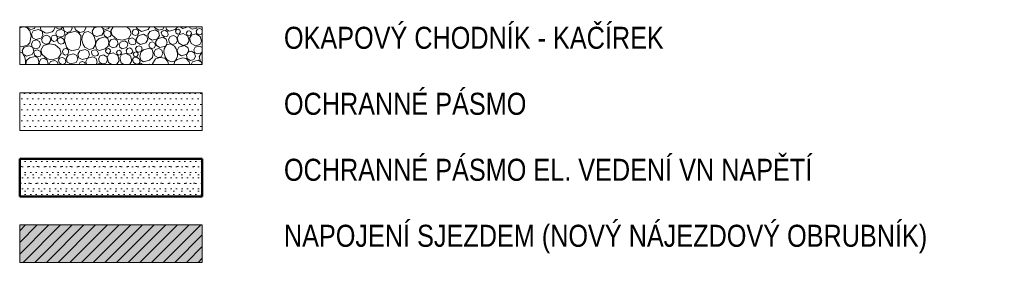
# Model space of a CAD drawing. Header units: millimetres. Extents: x -594446 to -568348, y -1168850 to -1168131.
# Tile 14 of 17: x -593424.63 to -593402.28, y -1168166.56 to -1168161.05. Entities that reach past the tile are written whole.
import ezdxf

# ---------------------------------------------------------------- set-up
doc = ezdxf.new("R2010")
doc.units = ezdxf.units.MM
doc.linetypes.add('ČÁRKOVANÁ', pattern=[19.05, 12.7, -6.35])
for name, color, linetype, lineweight, true_color in [('01 tenka', 7, 'Continuous', 0, 0xfa0000), ('01 tlusta', 7, 'Continuous', 30, 0xfa0000), ('02 ochrana fill', 7, 'ČÁRKOVANÁ', 0, 0xeeccff), ('02 ochranna pasma', 7, 'ČÁRKOVANÁ', 0, 0xaa00ff), ('03 fill stavba', 7, 'Continuous', 0, 0xcccccc), ('03 fill zpevnene plochy', 7, 'Continuous', 0, 0xf2f2f2)]:
    doc.layers.add(name, color=color, linetype=linetype, lineweight=lineweight, true_color=true_color)
doc.layers.add('taf popis', color=7, linetype='Continuous', lineweight=18)
doc.styles.add('Arial CE', font='ARIALN.TTF')

msp = doc.modelspace()

# ---------------------------------------------------------------- hatches: boundary and pattern name
at = {"layer": '01 tlusta', "lineweight": 0, "ltscale": 3}
h = msp.add_hatch(dxfattribs=at)
h.set_pattern_fill('DOTS', color=256, scale=3, style=0)
h.set_pattern_definition([(0, (-3876.98023, -3307.8848), (0.09375, 0.1875), [0, -0.1875])])
h.paths.add_polyline_path([(-593424.633, -1168164.209), (-593424.633, -1168165.063), (-593420.488, -1168165.063), (-593420.488, -1168164.209)])
at = {"layer": '02 ochrana fill'}
h = msp.add_hatch(dxfattribs=at)
h.set_pattern_fill('DOTS', color=256, scale=2, style=0)
h.set_pattern_definition([(0, (30589.72939, 146256.27723), (0.0625, 0.125), [0, -0.125])])
h.paths.add_polyline_path([(-593420.488, -1168163.563), (-593420.488, -1168162.709), (-593424.633, -1168162.709), (-593424.633, -1168163.563)])
h = msp.add_hatch(dxfattribs=at)
h.set_pattern_fill('DOTS', color=256, scale=2, style=0)
h.set_pattern_definition([(0, (-593424.63268, -1168163.02025), (0.0625, 0.125), [0, -0.125])])
h.paths.add_polyline_path([(-593424.633, -1168164.209), (-593420.488, -1168164.209), (-593420.488, -1168165.063), (-593424.633, -1168165.063)])
at = {"layer": '03 fill stavba'}
h = msp.add_hatch(dxfattribs=at)
h.set_pattern_fill('LIAPOR', color=256, scale=0.125, angle=-0.328, style=0)
h.set_pattern_definition([(15.57003, (-593433.1626, -1167789.801), (-0.442415, 1.587759), [0.056569, -1.591675]), (15.57003, (-593433.1992, -1167789.6694), (-0.442415, 1.587759), [0.056569, -1.591675]), (105.57003, (-593433.0803, -1167789.7365), (-1.587759, -0.442415), [0.056569, -1.591675]), (105.57003, (-593433.2118, -1167789.7732), (-1.587759, -0.442415), [0.056569, -1.591675]), (60.57003, (-593433.1081, -1167789.7858), (-0.442415, 1.5877587), [0.056569, -2.2744]), (60.57003, (-593433.227, -1167789.7187), (-0.442415, 1.5877587), [0.056569, -2.2744]), (150.57003, (-593433.1626, -1167789.801), (-1.5877587, -0.442415), [0.056569, -2.2744]), (150.57003, (-593433.0955, -1167789.682), (-1.5877587, -0.442415), [0.056569, -2.2744]), (15.57003, (-593433.3021, -1167789.2145), (-0.442415, 1.587759), [0.056569, -1.591675]), (15.57003, (-593433.3387, -1167789.083), (-0.442415, 1.587759), [0.056569, -1.591675]), (105.57003, (-593433.2198, -1167789.15), (-1.587759, -0.442415), [0.056569, -1.591675]), (105.57003, (-593433.3514, -1167789.1867), (-1.587759, -0.442415), [0.056569, -1.591675]), (60.57003, (-593433.2476, -1167789.1993), (-0.442415, 1.5877587), [0.056569, -2.2744]), (60.57003, (-593433.3665, -1167789.1322), (-0.442415, 1.5877587), [0.056569, -2.2744]), (150.57003, (-593433.3021, -1167789.2145), (-1.5877587, -0.442415), [0.056569, -2.2744]), (150.57003, (-593433.235, -1167789.0956), (-1.5877587, -0.442415), [0.056569, -2.2744]), (15.57003, (-593431.8312, -1167789.0496), (-0.442415, 1.587759), [0.056569, -1.591675]), (15.57003, (-593431.8678, -1167788.918), (-0.442415, 1.587759), [0.056569, -1.591675]), (105.57003, (-593431.8804, -1167789.0218), (-1.587759, -0.442415), [0.056569, -1.591675]), (105.57003, (-593431.7489, -1167788.9851), (-1.587759, -0.442415), [0.056569, -1.591675]), (60.57003, (-593431.7767, -1167789.0344), (-0.442415, 1.5877587), [0.056569, -2.2744]), (60.57003, (-593431.8956, -1167788.9673), (-0.442415, 1.5877587), [0.056569, -2.2744]), (150.57003, (-593431.8312, -1167789.0496), (-1.5877587, -0.442415), [0.056569, -2.2744]), (150.57003, (-593431.7641, -1167788.9306), (-1.5877587, -0.442415), [0.056569, -2.2744]), (15.57003, (-593433.5294, -1167788.5893), (-0.442415, 1.587759), [0.056569, -1.591675]), (15.57003, (-593433.5661, -1167788.4577), (-0.442415, 1.587759), [0.056569, -1.591675]), (105.57003, (-593433.5787, -1167788.5615), (-1.587759, -0.442415), [0.056569, -1.591675]), (105.57003, (-593433.4471, -1167788.5248), (-1.587759, -0.442415), [0.056569, -1.591675]), (60.57003, (-593433.4749, -1167788.5741), (-0.442415, 1.5877587), [0.056569, -2.2744]), (60.57003, (-593433.5939, -1167788.507), (-0.442415, 1.5877587), [0.056569, -2.2744]), (150.57003, (-593433.5294, -1167788.5893), (-1.5877587, -0.442415), [0.056569, -2.2744]), (150.57003, (-593433.4623, -1167788.4703), (-1.5877587, -0.442415), [0.056569, -2.2744]), (15.57003, (-593433.2265, -1167788.5048), (-0.442415, 1.587759), [0.056569, -1.591675]), (15.57003, (-593433.2632, -1167788.3733), (-0.442415, 1.587759), [0.056569, -1.591675]), (105.57003, (-593433.2758, -1167788.477), (-1.587759, -0.442415), [0.056569, -1.591675]), (105.57003, (-593433.1442, -1167788.4404), (-1.587759, -0.442415), [0.056569, -1.591675]), (60.57003, (-593433.172, -1167788.4897), (-0.442415, 1.5877587), [0.056569, -2.2744]), (60.57003, (-593433.291, -1167788.4226), (-0.442415, 1.5877587), [0.056569, -2.2744]), (150.57003, (-593433.2265, -1167788.5048), (-1.5877587, -0.442415), [0.056569, -2.2744]), (150.57003, (-593433.1594, -1167788.3859), (-1.5877587, -0.442415), [0.056569, -2.2744]), (15.57003, (-593432.1558, -1167788.1949), (-0.442415, 1.587759), [0.056569, -1.591675]), (15.57003, (-593432.1925, -1167788.0633), (-0.442415, 1.587759), [0.056569, -1.591675]), (105.57003, (-593432.2051, -1167788.1671), (-1.587759, -0.442415), [0.056569, -1.591675]), (105.57003, (-593432.0735, -1167788.1305), (-1.587759, -0.442415), [0.056569, -1.591675]), (60.57003, (-593432.1013, -1167788.1797), (-0.442415, 1.5877587), [0.056569, -2.2744]), (60.57003, (-593432.2203, -1167788.1126), (-0.442415, 1.5877587), [0.056569, -2.2744]), (150.57003, (-593432.1558, -1167788.1949), (-1.5877587, -0.442415), [0.056569, -2.2744]), (150.57003, (-593432.0887, -1167788.076), (-1.5877587, -0.442415), [0.056569, -2.2744]), (15.57003, (-593431.8946, -1167788.5495), (-0.442415, 1.587759), [0.056569, -1.591675]), (15.57003, (-593431.9312, -1167788.418), (-0.442415, 1.587759), [0.056569, -1.591675]), (105.57003, (-593431.9439, -1167788.5218), (-1.587759, -0.442415), [0.056569, -1.591675]), (105.57003, (-593431.8123, -1167788.4851), (-1.587759, -0.442415), [0.056569, -1.591675]), (60.57003, (-593431.8401, -1167788.5344), (-0.442415, 1.5877587), [0.056569, -2.2744]), (60.57003, (-593431.959, -1167788.4673), (-0.442415, 1.5877587), [0.056569, -2.2744]), (150.57003, (-593431.8946, -1167788.5495), (-1.5877587, -0.442415), [0.056569, -2.2744]), (150.57003, (-593431.8275, -1167788.4306), (-1.5877587, -0.442415), [0.056569, -2.2744]), (15.57003, (-593432.1957, -1167789.7658), (-0.442415, 1.587759), [0.043069, -1.605175]), (15.57003, (-593432.2236, -1167789.6657), (-0.442415, 1.587759), [0.043069, -1.605175]), (105.57003, (-593432.2332, -1167789.7447), (-1.587759, -0.442415), [0.043069, -1.605175]), (105.57003, (-593432.133, -1167789.7167), (-1.587759, -0.442415), [0.043069, -1.605175]), (60.57003, (-593432.1542, -1167789.7543), (1.5877587, 0.442415), [0.043069, -2.2879]), (60.57003, (-593432.2448, -1167789.7032), (1.5877587, 0.442415), [0.043069, -2.2879]), (150.57003, (-593432.1957, -1167789.7658), (-0.442415, 1.5877587), [0.043069, -2.2879]), (150.57003, (-593432.1446, -1167789.6753), (-0.442415, 1.5877587), [0.043069, -2.2879]), (15.57003, (-593432.3911, -1167788.2138), (-0.442415, 1.587759), [0.043069, -1.605175]), (15.57003, (-593432.419, -1167788.1137), (-0.442415, 1.587759), [0.043069, -1.605175]), (105.57003, (-593432.4286, -1167788.1927), (-1.587759, -0.442415), [0.043069, -1.605175]), (105.57003, (-593432.3285, -1167788.1647), (-1.587759, -0.442415), [0.043069, -1.605175]), (60.57003, (-593432.3496, -1167788.2023), (1.5877587, 0.442415), [0.043069, -2.2879]), (60.57003, (-593432.4402, -1167788.1512), (1.5877587, 0.442415), [0.043069, -2.2879]), (150.57003, (-593432.3911, -1167788.2138), (-0.442415, 1.5877587), [0.043069, -2.2879]), (150.57003, (-593432.34, -1167788.1233), (-0.442415, 1.5877587), [0.043069, -2.2879]), (15.57003, (-593432.0102, -1167788.2522), (-0.442415, 1.587759), [0.043069, -1.605175]), (15.57003, (-593432.038, -1167788.152), (-0.442415, 1.587759), [0.043069, -1.605175]), (105.57003, (-593432.0477, -1167788.231), (-1.587759, -0.442415), [0.043069, -1.605175]), (105.57003, (-593431.9475, -1167788.2032), (-1.587759, -0.442415), [0.043069, -1.605175]), (60.57003, (-593431.9687, -1167788.2407), (1.5877587, 0.442415), [0.043069, -2.2879]), (60.57003, (-593432.0592, -1167788.1896), (1.5877587, 0.442415), [0.043069, -2.2879]), (150.57003, (-593432.0102, -1167788.2522), (-0.442415, 1.5877587), [0.043069, -2.2879]), (150.57003, (-593431.9591, -1167788.1617), (-0.442415, 1.5877587), [0.043069, -2.2879]), (15.57003, (-593433.1172, -1167789.2873), (-0.442415, 1.587759), [0.0790736, -1.5691705]), (15.57003, (-593433.1685, -1167789.1034), (-0.442415, 1.587759), [0.0790736, -1.5691705]), (105.57003, (-593433.1861, -1167789.2484), (-1.587759, -0.442415), [0.0790736, -1.5691705]), (105.57003, (-593433.0022, -1167789.1972), (-1.587759, -0.442415), [0.0790736, -1.5691705]), (60.57003, (-593433.0411, -1167789.2661), (-0.442415, 1.5877587), [0.0790736, -2.2518956]), (60.57003, (-593433.2073, -1167789.1723), (-0.442415, 1.5877587), [0.0790736, -2.2518956]), (150.57003, (-593433.1172, -1167789.2873), (-1.5877587, -0.442415), [0.0790736, -2.2518956]), (150.57003, (-593433.0234, -1167789.121), (-1.5877587, -0.442415), [0.0790736, -2.2518956]), (15.57003, (-593433.3126, -1167789.0675), (-0.442415, 1.587759), [0.0790736, -1.5691705]), (15.57003, (-593433.3639, -1167788.8836), (-0.442415, 1.587759), [0.0790736, -1.5691705]), (105.57003, (-593433.3815, -1167789.0286), (-1.587759, -0.442415), [0.0790736, -1.5691705]), (105.57003, (-593433.1976, -1167788.9774), (-1.587759, -0.442415), [0.0790736, -1.5691705]), (60.57003, (-593433.2365, -1167789.0463), (-0.442415, 1.5877587), [0.0790736, -2.2518956]), (60.57003, (-593433.4027, -1167788.9525), (-0.442415, 1.5877587), [0.0790736, -2.2518956]), (150.57003, (-593433.3126, -1167789.0675), (-1.5877587, -0.442415), [0.0790736, -2.2518956]), (150.57003, (-593433.2188, -1167788.9012), (-1.5877587, -0.442415), [0.0790736, -2.2518956]), (15.57003, (-593433.0913, -1167788.7134), (-0.442415, 1.587759), [0.0790736, -1.5691705]), (15.57003, (-593433.1425, -1167788.5295), (-0.442415, 1.587759), [0.0790736, -1.5691705]), (105.57003, (-593433.1602, -1167788.6745), (-1.587759, -0.442415), [0.0790736, -1.5691705]), (105.57003, (-593432.9763, -1167788.6233), (-1.587759, -0.442415), [0.0790736, -1.5691705]), (60.57003, (-593433.0151, -1167788.6921), (-0.442415, 1.5877587), [0.0790736, -2.2518956]), (60.57003, (-593433.1814, -1167788.5983), (-0.442415, 1.5877587), [0.0790736, -2.2518956]), (150.57003, (-593433.0913, -1167788.7134), (-1.5877587, -0.442415), [0.0790736, -2.2518956]), (150.57003, (-593432.9975, -1167788.5471), (-1.5877587, -0.442415), [0.0790736, -2.2518956]), (15.57003, (-593432.0785, -1167789.6373), (-0.442415, 1.587759), [0.0790736, -1.5691705]), (15.57003, (-593432.1297, -1167789.4534), (-0.442415, 1.587759), [0.0790736, -1.5691705]), (105.57003, (-593432.1473, -1167789.5984), (-1.587759, -0.442415), [0.0790736, -1.5691705]), (105.57003, (-593431.9635, -1167789.5472), (-1.587759, -0.442415), [0.0790736, -1.5691705]), (60.57003, (-593432.0023, -1167789.616), (-0.442415, 1.5877587), [0.0790736, -2.2518956]), (60.57003, (-593432.1686, -1167789.5222), (-0.442415, 1.5877587), [0.0790736, -2.2518956]), (150.57003, (-593432.0785, -1167789.6373), (-1.5877587, -0.442415), [0.0790736, -2.2518956]), (150.57003, (-593431.9847, -1167789.471), (-1.5877587, -0.442415), [0.0790736, -2.2518956]), (15.57003, (-593432.2531, -1167789.2171), (-0.442415, 1.587759), [0.0790736, -1.5691705]), (15.57003, (-593432.3043, -1167789.0332), (-0.442415, 1.587759), [0.0790736, -1.5691705]), (105.57003, (-593432.322, -1167789.1783), (-1.587759, -0.442415), [0.0790736, -1.5691705]), (105.57003, (-593432.138, -1167789.127), (-1.587759, -0.442415), [0.0790736, -1.5691705]), (60.57003, (-593432.1769, -1167789.1959), (-0.442415, 1.5877587), [0.0790736, -2.2518956]), (60.57003, (-593432.3432, -1167789.1021), (-0.442415, 1.5877587), [0.0790736, -2.2518956]), (150.57003, (-593432.2531, -1167789.2171), (-1.5877587, -0.442415), [0.0790736, -2.2518956]), (150.57003, (-593432.1593, -1167789.0508), (-1.5877587, -0.442415), [0.0790736, -2.2518956]), (15.57003, (-593432.0193, -1167789.1132), (-0.442415, 1.587759), [0.0790736, -1.5691705]), (15.57003, (-593432.0706, -1167788.9293), (-0.442415, 1.587759), [0.0790736, -1.5691705]), (105.57003, (-593432.0882, -1167789.0744), (-1.587759, -0.442415), [0.0790736, -1.5691705]), (105.57003, (-593431.9043, -1167789.0231), (-1.587759, -0.442415), [0.0790736, -1.5691705]), (60.57003, (-593431.9432, -1167789.092), (-0.442415, 1.5877587), [0.0790736, -2.2518956]), (60.57003, (-593432.1094, -1167788.9982), (-0.442415, 1.5877587), [0.0790736, -2.2518956]), (150.57003, (-593432.0193, -1167789.1132), (-1.5877587, -0.442415), [0.0790736, -2.2518956]), (150.57003, (-593431.9255, -1167788.947), (-1.5877587, -0.442415), [0.0790736, -2.2518956]), (15.57003, (-593432.3519, -1167788.7755), (-0.442415, 1.587759), [0.0790736, -1.5691705]), (15.57003, (-593432.4031, -1167788.5916), (-0.442415, 1.587759), [0.0790736, -1.5691705]), (105.57003, (-593432.4207, -1167788.7366), (-1.587759, -0.442415), [0.0790736, -1.5691705]), (105.57003, (-593432.2368, -1167788.6854), (-1.587759, -0.442415), [0.0790736, -1.5691705]), (60.57003, (-593432.2757, -1167788.7542), (-0.442415, 1.5877587), [0.0790736, -2.2518956]), (60.57003, (-593432.442, -1167788.6604), (-0.442415, 1.5877587), [0.0790736, -2.2518956]), (150.57003, (-593432.3519, -1167788.7755), (-1.5877587, -0.442415), [0.0790736, -2.2518956]), (150.57003, (-593432.2581, -1167788.6092), (-1.5877587, -0.442415), [0.0790736, -2.2518956]), (15.57003, (-593432.7568, -1167788.416), (-0.442415, 1.587759), [0.0790736, -1.5691705]), (15.57003, (-593432.808, -1167788.232), (-0.442415, 1.587759), [0.0790736, -1.5691705]), (105.57003, (-593432.8257, -1167788.377), (-1.587759, -0.442415), [0.0790736, -1.5691705]), (105.57003, (-593432.6418, -1167788.3258), (-1.587759, -0.442415), [0.0790736, -1.5691705]), (60.57003, (-593432.6806, -1167788.3947), (-0.442415, 1.5877587), [0.0790736, -2.2518956]), (60.57003, (-593432.8469, -1167788.3009), (-0.442415, 1.5877587), [0.0790736, -2.2518956]), (150.57003, (-593432.7568, -1167788.4159), (-1.5877587, -0.442415), [0.0790736, -2.2518956]), (150.57003, (-593432.663, -1167788.2497), (-1.5877587, -0.442415), [0.0790736, -2.2518956]), (15.57003, (-593433.0416, -1167788.4843), (-0.442415, 1.587759), [0.1275316, -1.5207125]), (15.57003, (-593433.097, -1167788.2855), (-0.442415, 1.587759), [0.1275316, -1.5207125]), (105.57003, (-593433.1173, -1167788.4416), (-1.587759, -0.442415), [0.0835655, -1.5646786]), (105.57003, (-593432.8761, -1167788.3744), (-1.587759, -0.442415), [0.0835655, -1.5646786]), (60.57003, (-593432.9188, -1167788.4501), (-0.442415, 1.5877587), [0.086902, -2.244067]), (60.57003, (-593433.1398, -1167788.3611), (-0.442415, 1.5877587), [0.086902, -2.244067]), (150.57003, (-593433.0416, -1167788.4843), (-1.5877587, -0.442415), [0.086902, -2.244067]), (150.57003, (-593432.8985, -1167788.2939), (-1.5877587, -0.442415), [0.086902, -2.244067]), (15.57003, (-593433.039, -1167790.0032), (-0.442415, 1.587759), [0.1275316, -1.5207125]), (15.57003, (-593433.0945, -1167789.8043), (-0.442415, 1.587759), [0.1275316, -1.5207125]), (105.57003, (-593433.1147, -1167789.9605), (-1.587759, -0.442415), [0.0835655, -1.5646786]), (105.57003, (-593432.8735, -1167789.8932), (-1.587759, -0.442415), [0.0835655, -1.5646786]), (60.57003, (-593432.9162, -1167789.9689), (-0.442415, 1.5877587), [0.086902, -2.244067]), (60.57003, (-593433.1372, -1167789.88), (-0.442415, 1.5877587), [0.086902, -2.244067]), (150.57003, (-593433.039, -1167790.0032), (-1.5877587, -0.442415), [0.086902, -2.244067]), (150.57003, (-593432.8959, -1167789.8127), (-1.5877587, -0.442415), [0.086902, -2.244067]), (15.57003, (-593432.7742, -1167789.9053), (-0.442415, 1.587759), [0.1275316, -1.5207125]), (15.57003, (-593432.8296, -1167789.7064), (-0.442415, 1.587759), [0.1275316, -1.5207125]), (105.57003, (-593432.8499, -1167789.8626), (-1.587759, -0.442415), [0.0835655, -1.5646786]), (105.57003, (-593432.6086, -1167789.7954), (-1.587759, -0.442415), [0.0835655, -1.5646786]), (60.57003, (-593432.6513, -1167789.8711), (-0.442415, 1.5877587), [0.086902, -2.244067]), (60.57003, (-593432.8723, -1167789.7821), (-0.442415, 1.5877587), [0.086902, -2.244067]), (150.57003, (-593432.7742, -1167789.9053), (-1.5877587, -0.442415), [0.086902, -2.244067]), (150.57003, (-593432.6311, -1167789.7149), (-1.5877587, -0.442415), [0.086902, -2.244067]), (15.57003, (-593432.4504, -1167789.3804), (-0.442415, 1.587759), [0.1275316, -1.5207125]), (15.57003, (-593432.5058, -1167789.1815), (-0.442415, 1.587759), [0.1275316, -1.5207125]), (105.57003, (-593432.5261, -1167789.3377), (-1.587759, -0.442415), [0.0835655, -1.5646786]), (105.57003, (-593432.2849, -1167789.2704), (-1.587759, -0.442415), [0.0835655, -1.5646786]), (60.57003, (-593432.3276, -1167789.3461), (-0.442415, 1.5877587), [0.086902, -2.244067]), (60.57003, (-593432.5485, -1167789.2572), (-0.442415, 1.5877587), [0.086902, -2.244067]), (150.57003, (-593432.4504, -1167789.3804), (-1.5877587, -0.442415), [0.086902, -2.244067]), (150.57003, (-593432.3073, -1167789.19), (-1.5877587, -0.442415), [0.086902, -2.244067]), (15.57003, (-593432.245, -1167789.0083), (-0.442415, 1.587759), [0.1275316, -1.5207125]), (15.57003, (-593432.3004, -1167788.8094), (-0.442415, 1.587759), [0.1275316, -1.5207125]), (105.57003, (-593432.3206, -1167788.9656), (-1.587759, -0.442415), [0.0835655, -1.5646786]), (105.57003, (-593432.0794, -1167788.8984), (-1.587759, -0.442415), [0.0835655, -1.5646786]), (60.57003, (-593432.1221, -1167788.9741), (-0.442415, 1.5877587), [0.086902, -2.244067]), (60.57003, (-593432.3431, -1167788.8851), (-0.442415, 1.5877587), [0.086902, -2.244067]), (150.57003, (-593432.245, -1167789.0083), (-1.5877587, -0.442415), [0.086902, -2.244067]), (150.57003, (-593432.1018, -1167788.8179), (-1.5877587, -0.442415), [0.086902, -2.244067]), (15.57003, (-593432.555, -1167788.6716), (-0.442415, 1.587759), [0.1275316, -1.5207125]), (15.57003, (-593432.6105, -1167788.4727), (-0.442415, 1.587759), [0.1275316, -1.5207125]), (105.57003, (-593432.6307, -1167788.6289), (-1.587759, -0.442415), [0.0835655, -1.5646786]), (105.57003, (-593432.3895, -1167788.5617), (-1.587759, -0.442415), [0.0835655, -1.5646786]), (60.57003, (-593432.4322, -1167788.6373), (-0.442415, 1.5877587), [0.086902, -2.244067]), (60.57003, (-593432.6532, -1167788.5484), (-0.442415, 1.5877587), [0.086902, -2.244067]), (150.57003, (-593432.555, -1167788.6716), (-1.5877587, -0.442415), [0.086902, -2.244067]), (150.57003, (-593432.4119, -1167788.4812), (-1.5877587, -0.442415), [0.086902, -2.244067]), (15.57003, (-593433.2646, -1167789.5542), (-0.442415, 1.587759), [0.0661865, -1.5820576]), (15.57003, (-593433.3218, -1167789.4231), (-0.442415, 1.587759), [0.0661865, -1.5820576]), (105.57003, (-593433.3233, -1167789.521), (-1.587759, -0.442415), [0.0661865, -1.5820576]), (105.57003, (-593433.1816, -1167789.5023), (-1.587759, -0.442415), [0.0661865, -1.5820576]), (60.57003, (-593433.2008, -1167789.5364), (-0.442415, 1.5877587), [0.039228, -2.291741]), (60.57003, (-593433.3411, -1167789.4573), (-0.442415, 1.5877587), [0.039228, -2.291741]), (150.57003, (-593433.2646, -1167789.5542), (-1.5877587, -0.442415), [0.067449, -2.2635204]), (150.57003, (-593433.1993, -1167789.4385), (-1.5877587, -0.442415), [0.067449, -2.2635204]), (15.57003, (-593432.4922, -1167789.828), (-0.442415, 1.587759), [0.0661865, -1.5820576]), (15.57003, (-593432.5495, -1167789.6969), (-0.442415, 1.587759), [0.0661865, -1.5820576]), (105.57003, (-593432.551, -1167789.7948), (-1.587759, -0.442415), [0.0661865, -1.5820576]), (105.57003, (-593432.4092, -1167789.776), (-1.587759, -0.442415), [0.0661865, -1.5820576]), (60.57003, (-593432.4285, -1167789.8102), (-0.442415, 1.5877587), [0.039228, -2.291741]), (60.57003, (-593432.5687, -1167789.731), (-0.442415, 1.5877587), [0.039228, -2.291741]), (150.57003, (-593432.4922, -1167789.8279), (-1.5877587, -0.442415), [0.067449, -2.2635204]), (150.57003, (-593432.427, -1167789.7122), (-1.5877587, -0.442415), [0.067449, -2.2635204]), (15.57003, (-593431.8665, -1167789.6574), (-0.442415, 1.587759), [0.100583, -1.547661]), (15.57003, (-593431.9084, -1167789.507), (-0.442415, 1.587759), [0.100583, -1.547661]), (105.57003, (-593431.9237, -1167789.6251), (-1.587759, -0.442415), [0.063175, -1.585069]), (105.57003, (-593431.7373, -1167789.5732), (-1.587759, -0.442415), [0.063175, -1.585069]), (60.57003, (-593431.7696, -1167789.6304), (-0.442415, 1.5877587), [0.0656975, -2.265272]), (60.57003, (-593431.9407, -1167789.5642), (-0.442415, 1.5877587), [0.0656975, -2.265272]), (150.57003, (-593431.8665, -1167789.6574), (-1.5877587, -0.442415), [0.0656975, -2.265272]), (150.57003, (-593431.7543, -1167789.5123), (-1.5877587, -0.442415), [0.0656975, -2.265272]), (15.57003, (-593433.3016, -1167789.3962), (-0.442415, 1.587759), [0.100583, -1.547661]), (15.57003, (-593433.3435, -1167789.2458), (-0.442415, 1.587759), [0.100583, -1.547661]), (105.57003, (-593433.3589, -1167789.3639), (-1.587759, -0.442415), [0.063175, -1.585069]), (105.57003, (-593433.1725, -1167789.312), (-1.587759, -0.442415), [0.063175, -1.585069]), (60.57003, (-593433.2047, -1167789.3692), (-0.442415, 1.5877587), [0.0656975, -2.265272]), (60.57003, (-593433.3758, -1167789.303), (-0.442415, 1.5877587), [0.0656975, -2.265272]), (150.57003, (-593433.3016, -1167789.3962), (-1.5877587, -0.442415), [0.0656975, -2.265272]), (150.57003, (-593433.1894, -1167789.2511), (-1.5877587, -0.442415), [0.0656975, -2.265272]), (15.57003, (-593432.1986, -1167788.6293), (-0.442415, 1.587759), [0.100583, -1.547661]), (15.57003, (-593432.2405, -1167788.479), (-0.442415, 1.587759), [0.100583, -1.547661]), (105.57003, (-593432.2559, -1167788.597), (-1.587759, -0.442415), [0.063175, -1.585069]), (105.57003, (-593432.0695, -1167788.5451), (-1.587759, -0.442415), [0.063175, -1.585069]), (60.57003, (-593432.1018, -1167788.6023), (-0.442415, 1.5877587), [0.0656975, -2.265272]), (60.57003, (-593432.2728, -1167788.5362), (-0.442415, 1.5877587), [0.0656975, -2.265272]), (150.57003, (-593432.1986, -1167788.6293), (-1.5877587, -0.442415), [0.0656975, -2.265272]), (150.57003, (-593432.0864, -1167788.4843), (-1.5877587, -0.442415), [0.0656975, -2.265272]), (15.57003, (-593431.6464, -1167789.5716), (-0.442415, 1.587759), [0.071185, -1.577059]), (15.57003, (-593431.708, -1167789.4306), (-0.442415, 1.587759), [0.071185, -1.577059]), (105.57003, (-593431.7096, -1167789.536), (-1.587759, -0.442415), [0.071185, -1.577059]), (105.57003, (-593431.5571, -1167789.5157), (-1.587759, -0.442415), [0.071185, -1.577059]), (60.57003, (-593431.5779, -1167789.5525), (-0.442415, 1.5877587), [0.042191, -2.288778]), (60.57003, (-593431.7287, -1167789.4674), (-0.442415, 1.5877587), [0.042191, -2.288778]), (150.57003, (-593431.6464, -1167789.5716), (-1.5877587, -0.442415), [0.0725426, -2.2584266]), (150.57003, (-593431.5762, -1167789.4472), (-1.5877587, -0.442415), [0.0725426, -2.2584266]), (15.57003, (-593432.2081, -1167789.4), (-0.442415, 1.587759), [0.071185, -1.577059]), (15.57003, (-593432.2697, -1167789.2591), (-0.442415, 1.587759), [0.071185, -1.577059]), (105.57003, (-593432.2713, -1167789.3644), (-1.587759, -0.442415), [0.071185, -1.577059]), (105.57003, (-593432.1188, -1167789.3442), (-1.587759, -0.442415), [0.071185, -1.577059]), (60.57003, (-593432.1395, -1167789.381), (-0.442415, 1.5877587), [0.042191, -2.288778]), (60.57003, (-593432.2904, -1167789.2958), (-0.442415, 1.5877587), [0.042191, -2.288778]), (150.57003, (-593432.2081, -1167789.4), (-1.5877587, -0.442415), [0.0725426, -2.2584266]), (150.57003, (-593432.1379, -1167789.2756), (-1.5877587, -0.442415), [0.0725426, -2.2584266]), (15.57003, (-593431.9948, -1167788.4205), (-0.442415, 1.587759), [0.071185, -1.577059]), (15.57003, (-593432.0563, -1167788.2795), (-0.442415, 1.587759), [0.071185, -1.577059]), (105.57003, (-593432.058, -1167788.3848), (-1.587759, -0.442415), [0.071185, -1.577059]), (105.57003, (-593431.9055, -1167788.3646), (-1.587759, -0.442415), [0.071185, -1.577059]), (60.57003, (-593431.9262, -1167788.4014), (-0.442415, 1.5877587), [0.042191, -2.288778]), (60.57003, (-593432.0771, -1167788.3163), (-0.442415, 1.5877587), [0.042191, -2.288778]), (150.57003, (-593431.9948, -1167788.4205), (-1.5877587, -0.442415), [0.0725426, -2.2584266]), (150.57003, (-593431.9246, -1167788.296), (-1.5877587, -0.442415), [0.0725426, -2.2584266]), (15.57003, (-593432.6519, -1167788.7529), (-0.442415, 1.587759), [0.1345, -1.5137444]), (15.57003, (-593432.5636, -1167789.168), (-0.442415, 1.587759), [0.1345, -1.5137444]), (349.005, (-593432.5223, -1167788.7168), (0.70293, 3.617932), [0.075663, -3.609922]), (349.005, (-593430.9346, -1167788.2744), (0.70293, 3.617932), [0.075663, -3.609922]), (349.005, (-593429.3468, -1167787.832), (0.70293, 3.617932), [0.075663, -3.609922]), (349.005, (-593427.759, -1167787.3896), (0.70293, 3.617932), [0.075663, -3.609922]), (349.005, (-593426.1713, -1167786.947), (0.70293, 3.617932), [0.075663, -3.609922]), (312.1351, (-593432.448, -1167788.7312), (2.733102, 2.47259), [0.106375, -3.57921]), (312.1351, (-593430.8603, -1167788.2888), (2.733102, 2.47259), [0.106375, -3.57921]), (312.1351, (-593429.2725, -1167787.8464), (2.733102, 2.47259), [0.106375, -3.57921]), (312.1351, (-593427.6848, -1167787.404), (2.733102, 2.47259), [0.106375, -3.57921]), (312.1351, (-593426.097, -1167786.9616), (2.733102, 2.47259), [0.106375, -3.57921]), (169.005, (-593432.5636, -1167789.168), (-0.70293, -3.617932), [0.075663, -3.609922]), (169.005, (-593430.976, -1167788.7256), (-0.70293, -3.617932), [0.075663, -3.609922]), (169.005, (-593429.388, -1167788.283), (-0.70293, -3.617932), [0.075663, -3.609922]), (169.005, (-593427.8003, -1167787.8408), (-0.70293, -3.617932), [0.075663, -3.609922]), (169.005, (-593426.2126, -1167787.3983), (-0.70293, -3.617932), [0.075663, -3.609922]), (132.1351, (-593432.638, -1167789.1536), (-2.733102, -2.47259), [0.106375, -3.57921]), (132.1351, (-593431.05, -1167788.711), (-2.733102, -2.47259), [0.106375, -3.57921]), (132.1351, (-593429.4623, -1167788.2687), (-2.733102, -2.47259), [0.106375, -3.57921]), (132.1351, (-593427.8746, -1167787.8263), (-2.733102, -2.47259), [0.106375, -3.57921]), (132.1351, (-593426.287, -1167787.384), (-2.733102, -2.47259), [0.106375, -3.57921]), (42.1351, (-593432.434, -1167789.132), (-2.47259, 2.733102), [0.075663, -3.609922]), (42.1351, (-593430.8463, -1167788.6895), (-2.47259, 2.733102), [0.075663, -3.609922]), (42.1351, (-593429.2585, -1167788.247), (-2.47259, 2.733102), [0.075663, -3.609922]), (42.1351, (-593427.6707, -1167787.8047), (-2.47259, 2.733102), [0.075663, -3.609922]), (42.1351, (-593426.083, -1167787.3622), (-2.47259, 2.733102), [0.075663, -3.609922]), (105.57003, (-593432.7092, -1167789.0747), (-1.587759, -0.442415), [0.1130925, -1.5351516]), (285.57003, (-593432.3767, -1167788.81), (1.587759, 0.442415), [0.1130925, -1.5351516]), (79.005, (-593432.378, -1167789.081), (-3.617932, 0.70293), [0.165315, -3.52027]), (79.005, (-593430.79, -1167788.6387), (-3.617932, 0.70293), [0.165315, -3.52027]), (79.005, (-593429.2024, -1167788.1963), (-3.617932, 0.70293), [0.165315, -3.52027]), (79.005, (-593427.6146, -1167787.754), (-3.617932, 0.70293), [0.165315, -3.52027]), (79.005, (-593426.027, -1167787.3115), (-3.617932, 0.70293), [0.165315, -3.52027]), (79.005, (-593432.7396, -1167788.9657), (-3.617932, 0.70293), [0.165315, -3.52027]), (79.005, (-593431.152, -1167788.5233), (-3.617932, 0.70293), [0.165315, -3.52027]), (79.005, (-593429.564, -1167788.081), (-3.617932, 0.70293), [0.165315, -3.52027]), (79.005, (-593427.9763, -1167787.6385), (-3.617932, 0.70293), [0.165315, -3.52027]), (79.005, (-593426.3885, -1167787.196), (-3.617932, 0.70293), [0.165315, -3.52027]), (42.1351, (-593432.708, -1167788.8037), (-2.47259, 2.733102), [0.075663, -3.609922]), (42.1351, (-593431.1203, -1167788.361), (-2.47259, 2.733102), [0.075663, -3.609922]), (42.1351, (-593429.5325, -1167787.9186), (-2.47259, 2.733102), [0.075663, -3.609922]), (42.1351, (-593427.9448, -1167787.4762), (-2.47259, 2.733102), [0.075663, -3.609922]), (42.1351, (-593426.357, -1167787.0338), (-2.47259, 2.733102), [0.075663, -3.609922]), (15.57003, (-593433.1042, -1167789.3066), (-0.442415, 1.587759), [0.156177, -1.4920674]), (15.57003, (-593433.0148, -1167789.7075), (-0.442415, 1.587759), [0.156177, -1.4920674]), (349.005, (-593433.396, -1167787.677), (0.70293, 3.617932), [0.075663, -3.609922]), (349.005, (-593431.8084, -1167787.2345), (0.70293, 3.617932), [0.075663, -3.609922]), (349.005, (-593430.2206, -1167786.792), (0.70293, 3.617932), [0.075663, -3.609922]), (349.005, (-593428.633, -1167786.3496), (0.70293, 3.617932), [0.075663, -3.609922]), (349.005, (-593427.045, -1167785.9072), (0.70293, 3.617932), [0.075663, -3.609922]), (312.1351, (-593432.8795, -1167789.279), (2.733102, 2.47259), [0.1125, -3.573086]), (312.1351, (-593431.2917, -1167788.8366), (2.733102, 2.47259), [0.1125, -3.573086]), (312.1351, (-593429.704, -1167788.3942), (2.733102, 2.47259), [0.1125, -3.573086]), (312.1351, (-593428.1162, -1167787.952), (2.733102, 2.47259), [0.1125, -3.573086]), (312.1351, (-593426.5284, -1167787.5094), (2.733102, 2.47259), [0.1125, -3.573086]), (267.135, (-593432.804, -1167789.3625), (5.20569, -0.260514), [0.21547, -4.996736]), (267.135, (-593431.216, -1167788.92), (5.20569, -0.260514), [0.21547, -4.996736]), (267.135, (-593429.6285, -1167788.4777), (5.20569, -0.260514), [0.21547, -4.996736]), (267.135, (-593428.0407, -1167788.035), (5.20569, -0.260514), [0.21547, -4.996736]), (267.135, (-593426.453, -1167787.593), (5.20569, -0.260514), [0.21547, -4.996736]), (267.135, (-593424.865, -1167787.1504), (5.20569, -0.260514), [0.21547, -4.996736]), (267.135, (-593423.2774, -1167786.708), (5.20569, -0.260514), [0.21547, -4.996736]), (267.135, (-593421.6897, -1167786.2656), (5.20569, -0.260514), [0.21547, -4.996736]), (267.135, (-593430.774, -1167790.508), (5.20569, -0.260514), [0.21547, -4.996736]), (267.135, (-593429.186, -1167790.0654), (5.20569, -0.260514), [0.21547, -4.996736]), (60.57, (-593432.8644, -1167789.6656), (-2.030174, 1.145344), [0.100948, -2.230021]), (60.57, (-593431.2766, -1167789.2232), (-2.030174, 1.145344), [0.100948, -2.230021]), (150.57, (-593433.0148, -1167789.7075), (-1.145344, -2.030174), [0.100948, -2.230021]), (150.57, (-593431.427, -1167789.265), (-1.145344, -2.030174), [0.100948, -2.230021]), (222.1351, (-593433.1042, -1167789.3066), (0.442415, -1.5877586), [0.075358, -3.610228]), (222.1351, (-593431.5164, -1167788.8641), (0.442415, -1.5877586), [0.075358, -3.610228]), (259.00498, (-593433.16, -1167789.3571), (1.5877585, 0.442415), [0.105084, -3.580501]), (259.00498, (-593433.6025, -1167787.7694), (1.5877585, 0.442415), [0.105084, -3.580501]), (285.57003, (-593433.1801, -1167789.4603), (1.5877585, 0.442415), [0.16821, -1.480034]), (312.1351, (-593433.135, -1167789.6223), (1.145343, 2.030174), [0.048043, -3.637542]), (312.1351, (-593433.5774, -1167788.0345), (1.145343, 2.030174), [0.048043, -3.637542]), (312.1351, (-593435.1651, -1167788.477), (1.145343, 2.030174), [0.048043, -3.637542]), (15.57003, (-593432.8967, -1167788.4242), (-0.442415, 1.587759), [0.0941306, -1.5541135]), (15.57003, (-593432.7892, -1167788.81), (-0.442415, 1.587759), [0.0941306, -1.5541135]), (330.57003, (-593432.806, -1167788.3989), (1.5877586, 0.442415), [0.1064555, -2.2245136]), (240.57003, (-593432.6462, -1167788.692), (0.442415, -1.5877586), [0.1064555, -2.2245136]), (240.57003, (-593434.9269, -1167787.2788), (0.442415, -1.5877586), [0.1064555, -2.2245136]), (330.57003, (-593432.8819, -1167788.7577), (1.5877586, 0.442415), [0.1064555, -2.2245136]), (304.0049, (-593432.7133, -1167788.4512), (1.587759, 0.4424134), [0.076643, -5.135562]), (304.0049, (-593433.1557, -1167786.8635), (1.587759, 0.4424134), [0.076643, -5.135562]), (304.0049, (-593433.8587, -1167790.4814), (1.587759, 0.4424134), [0.076643, -5.135562]), (267.1351, (-593432.949, -1167788.5169), (1.5877587, 0.442415), [0.076643, -5.135562]), (267.1351, (-593433.652, -1167792.1348), (1.5877587, 0.442415), [0.076643, -5.135562]), (267.1351, (-593434.0944, -1167790.547), (1.5877587, 0.442415), [0.076643, -5.135562]), (285.57003, (-593432.6705, -1167788.5148), (1.587759, 0.442415), [0.104545, -1.5436994]), (285.57003, (-593432.9529, -1167788.5934), (1.587759, 0.442415), [0.104545, -1.5436994]), (304.0049, (-593432.9248, -1167788.6941), (1.587759, 0.4424134), [0.076643, -5.135562]), (304.0049, (-593432.04, -1167791.8697), (1.587759, 0.4424134), [0.076643, -5.135562]), (304.0049, (-593432.4824, -1167790.2819), (1.587759, 0.4424134), [0.076643, -5.135562]), (267.1351, (-593432.6424, -1167788.6155), (1.5877587, 0.442415), [0.076643, -5.135562]), (267.1351, (-593432.2, -1167790.2032), (1.5877587, 0.442415), [0.076643, -5.135562]), (267.1351, (-593431.7576, -1167791.791), (1.5877587, 0.442415), [0.076643, -5.135562]), (15.57003, (-593432.729, -1167789.291), (-0.442415, 1.587759), [0.0941306, -1.5541135]), (15.57003, (-593432.6215, -1167789.6768), (-0.442415, 1.587759), [0.0941306, -1.5541135]), (330.57003, (-593432.6383, -1167789.2657), (1.5877586, 0.442415), [0.1064555, -2.2245136]), (240.57003, (-593432.729, -1167789.291), (0.442415, -1.5877586), [0.1064555, -2.2245136]), (240.57003, (-593432.4785, -1167789.5588), (0.442415, -1.5877586), [0.1064555, -2.2245136]), (330.57003, (-593432.7142, -1167789.6245), (1.5877586, 0.442415), [0.1064555, -2.2245136]), (304.0049, (-593432.5456, -1167789.318), (1.587759, 0.4424134), [0.076643, -5.135562]), (304.0049, (-593432.1032, -1167790.9058), (1.587759, 0.4424134), [0.076643, -5.135562]), (304.0049, (-593431.6608, -1167792.4935), (1.587759, 0.4424134), [0.076643, -5.135562]), (267.1351, (-593432.7813, -1167789.3837), (1.5877587, 0.442415), [0.076643, -5.135562]), (267.1351, (-593432.3389, -1167790.9714), (1.5877587, 0.442415), [0.076643, -5.135562]), (267.1351, (-593431.8965, -1167792.5592), (1.5877587, 0.442415), [0.076643, -5.135562]), (285.57003, (-593432.5027, -1167789.3816), (1.587759, 0.442415), [0.104545, -1.5436994]), (285.57003, (-593432.7851, -1167789.4602), (1.587759, 0.442415), [0.104545, -1.5436994]), (304.0049, (-593432.757, -1167789.561), (1.587759, 0.4424134), [0.076643, -5.135562]), (304.0049, (-593432.3147, -1167791.1487), (1.587759, 0.4424134), [0.076643, -5.135562]), (304.0049, (-593431.8722, -1167792.7365), (1.587759, 0.4424134), [0.076643, -5.135562]), (267.1351, (-593432.4747, -1167789.4823), (1.5877587, 0.442415), [0.076643, -5.135562]), (267.1351, (-593432.0323, -1167791.07), (1.5877587, 0.442415), [0.076643, -5.135562]), (267.1351, (-593431.5898, -1167792.6578), (1.5877587, 0.442415), [0.076643, -5.135562]), (15.57003, (-593432.6131, -1167788.1926), (-0.442415, 1.587759), [0.102586, -1.545658]), (15.57003, (-593432.5221, -1167788.4372), (-0.442415, 1.587759), [0.101789, -1.5464554]), (105.57003, (-593432.6224, -1167788.3806), (-1.587759, -0.442415), [0.1191404, -1.529104]), (105.57003, (-593432.3809, -1167788.3333), (-1.587759, -0.442415), [0.114542, -1.5337024]), (150.57003, (-593432.5221, -1167788.4372), (-1.5877587, -0.442415), [0.1152085, -2.2157606]), (150.57003, (-593432.4116, -1167788.223), (-1.5877587, -0.442415), [0.117896, -2.213073]), (60.57003, (-593432.424, -1167788.4099), (-0.442415, 1.5877587), [0.0878784, -2.243091]), (60.57003, (-593432.6544, -1167788.2658), (-0.442415, 1.5877587), [0.084063, -2.2469065]), (15.57003, (-593431.7937, -1167790.0338), (-0.442415, 1.587759), [0.102586, -1.545658]), (15.57003, (-593431.8847, -1167789.7892), (-0.442415, 1.587759), [0.101789, -1.5464554]), (105.57003, (-593431.894, -1167789.9772), (-1.587759, -0.442415), [0.1191404, -1.529104]), (105.57003, (-593431.6524, -1167789.93), (-1.587759, -0.442415), [0.114542, -1.5337024]), (150.57003, (-593431.7937, -1167790.0338), (-1.5877587, -0.442415), [0.1152085, -2.2157606]), (150.57003, (-593431.6832, -1167789.8196), (-1.5877587, -0.442415), [0.117896, -2.213073]), (60.57003, (-593431.6956, -1167790.0065), (-0.442415, 1.5877587), [0.0878784, -2.243091]), (60.57003, (-593431.926, -1167789.8624), (-0.442415, 1.5877587), [0.084063, -2.2469065]), (15.57003, (-593432.3888, -1167789.6979), (-0.442415, 1.587759), [0.1365224, -1.511722]), (15.57003, (-593432.3881, -1167789.4241), (-0.442415, 1.587759), [0.1365224, -1.511722]), (105.57003, (-593432.4492, -1167789.6638), (-1.587759, -0.442415), [0.088733, -1.559511]), (105.57003, (-593432.1723, -1167789.507), (-1.587759, -0.442415), [0.088733, -1.559511]), (150.57, (-593432.3888, -1167789.6979), (-1.145344, -2.030174), [0.069395, -2.261574]), (150.57, (-593432.1961, -1167789.4216), (-1.145344, -2.030174), [0.069395, -2.261574]), (150.57, (-593432.8312, -1167788.11), (-1.145344, -2.030174), [0.069395, -2.261574]), (150.57, (-593432.6386, -1167787.8338), (-1.145344, -2.030174), [0.069395, -2.261574]), (42.1351, (-593432.2573, -1167789.6612), (-0.442415, 1.5877587), [0.089992, -3.595594]), (42.1351, (-593430.6695, -1167789.2188), (-0.442415, 1.5877587), [0.089992, -3.595594]), (42.1351, (-593432.4548, -1167789.4845), (-0.442415, 1.5877587), [0.089992, -3.595594]), (42.1351, (-593430.867, -1167789.0421), (-0.442415, 1.5877587), [0.089992, -3.595594]), (79.00498, (-593432.19055, -1167789.60084), (-0.4424151, 1.5877587), [0.095534, -3.5900514]), (79.00498, (-593432.47305, -1167789.5783), (-0.4424151, 1.5877587), [0.095534, -3.5900514]), (15.57003, (-593433.4124, -1167788.8065), (-0.442415, 1.587759), [0.1365224, -1.511722]), (15.57003, (-593433.4117, -1167788.5328), (-0.442415, 1.587759), [0.1365224, -1.511722]), (105.57003, (-593433.4728, -1167788.7725), (-1.587759, -0.442415), [0.088733, -1.559511]), (105.57003, (-593433.1959, -1167788.6157), (-1.587759, -0.442415), [0.088733, -1.559511]), (150.57, (-593433.4124, -1167788.8065), (-1.145344, -2.030174), [0.069395, -2.261574]), (150.57, (-593433.2197, -1167788.5303), (-1.145344, -2.030174), [0.069395, -2.261574]), (150.57, (-593431.8246, -1167788.3641), (-1.145344, -2.030174), [0.069395, -2.261574]), (150.57, (-593431.632, -1167788.0879), (-1.145344, -2.030174), [0.069395, -2.261574]), (42.1351, (-593433.2809, -1167788.7699), (-0.442415, 1.5877587), [0.089992, -3.595594]), (42.1351, (-593433.4784, -1167788.5932), (-0.442415, 1.5877587), [0.089992, -3.595594]), (42.1351, (-593431.6931, -1167788.3275), (-0.442415, 1.5877587), [0.089992, -3.595594]), (42.1351, (-593431.8907, -1167788.1508), (-0.442415, 1.5877587), [0.089992, -3.595594]), (79.00498, (-593433.2141, -1167788.7095), (-0.4424151, 1.5877587), [0.095534, -3.5900514]), (79.00498, (-593433.49664, -1167788.687), (-0.4424151, 1.5877587), [0.095534, -3.5900514]), (15.57003, (-593433.0024, -1167789.0764), (-0.442415, 1.587759), [0.110454, -1.5377904]), (15.57003, (-593433.1434, -1167788.7377), (-0.442415, 1.587759), [0.110454, -1.5377904]), (60.57003, (-593432.896, -1167789.0467), (-0.442415, 1.5877587), [0.135857, -2.195112]), (60.57003, (-593433.2101, -1167788.856), (-0.442415, 1.5877587), [0.135857, -2.195112]), (349.00498, (-593433.037, -1167788.708), (1.5877587, 0.4424151), [0.1065034, -3.5790825]), (169.00498, (-593433.0024, -1167789.0764), (-1.5877587, -0.4424151), [0.1065034, -3.5790825]), (312.13508, (-593432.9324, -1167788.7283), (1.5877586, 0.442415), [0.102207, -3.583378]), (132.13508, (-593433.107, -1167789.0561), (-1.5877586, -0.442415), [0.102207, -3.583378]), (312.13508, (-593432.49, -1167790.3161), (1.5877586, 0.442415), [0.102207, -3.583378]), (132.13508, (-593432.6645, -1167790.6438), (-1.5877586, -0.442415), [0.102207, -3.583378]), (105.57003, (-593432.8292, -1167788.9284), (-1.587759, -0.442415), [0.1290335, -1.519211]), (105.57003, (-593433.1755, -1167788.9803), (-1.587759, -0.442415), [0.1290335, -1.519211]), (15.57003, (-593432.0632, -1167788.5737), (-0.442415, 1.587759), [0.1170324, -1.531212]), (15.57003, (-593431.9837, -1167788.859), (-0.442415, 1.587759), [0.1170324, -1.531212]), (105.57003, (-593431.786, -1167788.7054), (-1.587759, -0.442415), [0.106385, -1.541859]), (105.57003, (-593432.1195, -1167788.7983), (-1.587759, -0.442415), [0.106385, -1.541859]), (150.57003, (-593431.8146, -1167788.6029), (-1.5877587, -0.442415), [0.106313, -2.2246565]), (60.57003, (-593432.1481, -1167788.6958), (-0.442415, 1.5877587), [0.106313, -2.2246565]), (330.57003, (-593432.1195, -1167788.7983), (1.5877587, 0.442415), [0.106313, -2.2246565]), (240.57003, (-593431.786, -1167788.7054), (0.442415, -1.5877587), [0.106313, -2.2246565]), (349.00498, (-593431.9504, -1167788.5423), (1.5877587, 0.442415), [0.0440535, -3.6415324]), (42.13508, (-593431.8709, -1167788.82754), (-1.5877587, -0.442415), [0.0440535, -3.6415324]), (349.00498, (-593432.0269, -1167788.85055), (1.5877587, 0.442415), [0.0440535, -3.6415324]), (42.13508, (-593432.0958, -1167788.60324), (-1.5877587, -0.442415), [0.0440535, -3.6415324]), (15.57003, (-593432.8293, -1167789.2882), (-0.442415, 1.587759), [0.0967904, -1.551454]), (15.57003, (-593432.9143, -1167789.0589), (-0.442415, 1.587759), [0.0967904, -1.551454]), (105.57003, (-593432.692, -1167789.1842), (-1.587759, -0.442415), [0.0967904, -1.551454]), (105.57003, (-593432.9323, -1167789.23), (-1.587759, -0.442415), [0.0967904, -1.551454]), (60.57003, (-593432.736, -1167789.2622), (-0.442415, 1.5877587), [0.0895104, -2.241459]), (60.57003, (-593432.9583, -1167789.1368), (-0.442415, 1.5877587), [0.0895104, -2.241459]), (330.57003, (-593432.8211, -1167789.0329), (1.5877587, 0.442415), [0.118281, -2.212688]), (330.57003, (-593432.9323, -1167789.2301), (1.5877587, 0.442415), [0.118281, -2.212688]), (15.57003, (-593431.8707, -1167789.4655), (-0.442415, 1.587759), [0.1516314, -1.496613]), (15.57003, (-593432.0667, -1167789.1433), (-0.442415, 1.587759), [0.1516314, -1.496613]), (105.57003, (-593431.666, -1167789.3209), (-1.587759, -0.442415), [0.105617, -1.5426274]), (105.57003, (-593432.097, -1167789.3489), (-1.587759, -0.442415), [0.105617, -1.5426274]), (60.57003, (-593431.7246, -1167789.4248), (-0.442415, 1.5877587), [0.119328, -2.211641]), (60.57003, (-593432.1254, -1167789.2472), (-0.442415, 1.5877587), [0.119328, -2.211641]), (349.00498, (-593431.9207, -1167789.1026), (1.5877587, 0.442415), [0.119762, -3.5658236]), (169.00498, (-593431.8707, -1167789.4655), (-1.5877587, -0.442415), [0.119762, -3.5658236]), (319.2601, (-593431.8031, -1167789.1254), (1.587759, 0.442415), [0.14355, -5.799279]), (319.2601, (-593432.9485, -1167791.1556), (1.587759, 0.442415), [0.14355, -5.799279]), (319.2601, (-593432.506, -1167792.7434), (1.587759, 0.442415), [0.14355, -5.799279]), (319.2601, (-593433.6848, -1167789.7913), (1.587759, 0.442415), [0.14355, -5.799279]), (319.2601, (-593433.2424, -1167791.3791), (1.587759, 0.442415), [0.14355, -5.799279]), (319.2601, (-593432.8, -1167792.9668), (1.587759, 0.442415), [0.14355, -5.799279])])
h.paths.add_polyline_path([(-593420.488, -1168162.063), (-593420.488, -1168161.209), (-593424.633, -1168161.209), (-593424.633, -1168162.063)])
at = {"layer": '03 fill zpevnene plochy'}
msp.add_hatch(color=256, dxfattribs=at).paths.add_polyline_path([(-593424.633, -1168165.709), (-593420.488, -1168165.709), (-593420.488, -1168166.563), (-593424.633, -1168166.563)])
at = {"layer": '03 fill zpevnene plochy', "true_color": 0xfa0000}
h = msp.add_hatch(dxfattribs=at)
h.set_pattern_fill('ANSI31', color=1, scale=1.5, style=0)
h.set_pattern_definition([(45, (-593315.68382, -1168177.01363), (-0.13258252, 0.13258252), [])])
h.paths.add_polyline_path([(-593424.633, -1168165.709), (-593420.488, -1168165.709), (-593420.488, -1168166.563), (-593424.633, -1168166.563)])

# ---------------------------------------------------------------- linework, layer by layer
at = {"layer": '01 tenka'}
for points in [[(-593424.633, -1168161.209), (-593420.488, -1168161.209), (-593420.488, -1168162.063), (-593424.633, -1168162.063)], [(-593424.633, -1168165.709), (-593420.488, -1168165.709), (-593420.488, -1168166.563), (-593424.633, -1168166.563)]]:
    msp.add_lwpolyline(points, close=True, dxfattribs=at)
at = {"layer": '02 ochranna pasma'}
msp.add_lwpolyline([(-593424.633, -1168162.709), (-593420.488, -1168162.709), (-593420.488, -1168163.563), (-593424.633, -1168163.563)], close=True, dxfattribs=at)
at = {"layer": '02 ochranna pasma', "lineweight": 50}
msp.add_lwpolyline([(-593424.633, -1168164.209), (-593420.488, -1168164.209), (-593420.488, -1168165.063), (-593424.633, -1168165.063)], close=True, dxfattribs=at)

# ---------------------------------------------------------------- texts
at = {"layer": 'taf popis', "style": 'Arial CE'}
for s, p in [('OKAPOVÝ CHODNÍK - KAČÍREK', (-593418.633, -1168161.709)), ('OCHRANNÉ PÁSMO ', (-593418.633, -1168163.209)), ('OCHRANNÉ PÁSMO EL. VEDENÍ VN NAPĚTÍ', (-593418.633, -1168164.709)), ('NAPOJENÍ SJEZDEM (NOVÝ NÁJEZDOVÝ OBRUBNÍK)', (-593418.633, -1168166.209))]:
    msp.add_text(s, height=0.5, dxfattribs=at).set_placement(p)

doc.saveas('drawing.dxf')
